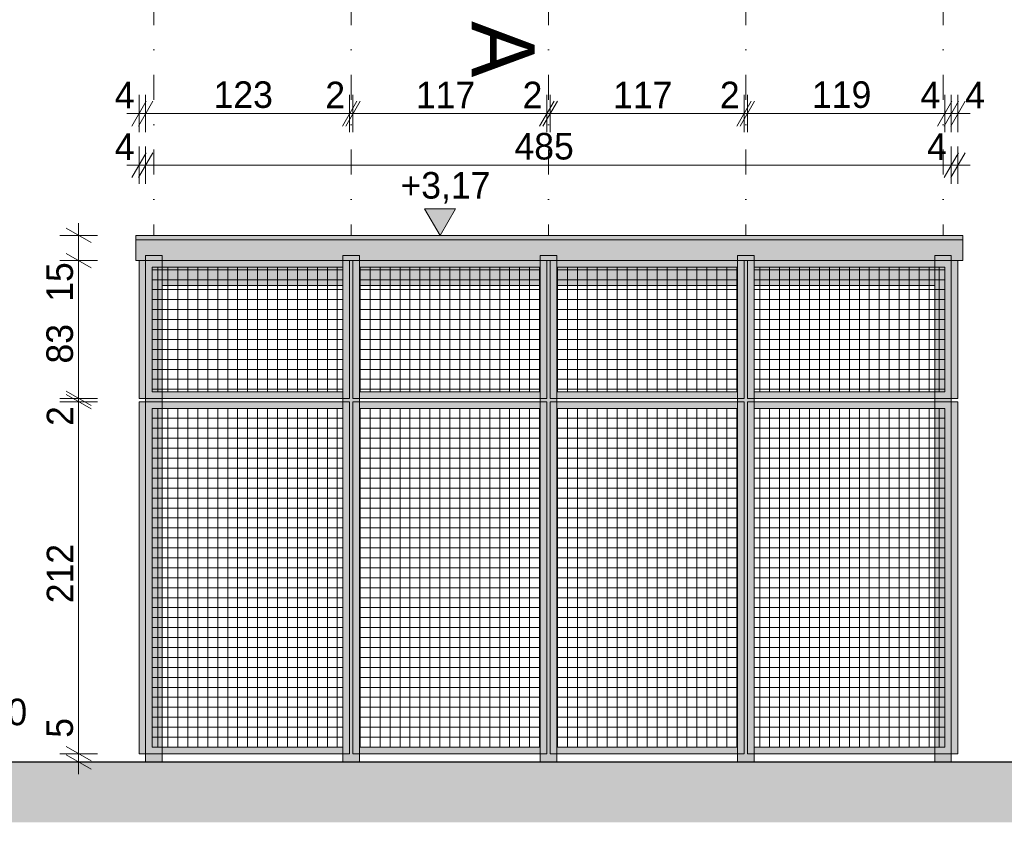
# Model space of a CAD drawing. Extents: x -279660 to -178910, y 68529 to 97979.
# Tile 35 of 44: x -200150 to -194222, y 78647 to 83480. Entities that reach past the tile are written whole.
import ezdxf

# ---------------------------------------------------------------- set-up
doc = ezdxf.new("R2010")
doc.units = 0
doc.header["$MEASUREMENT"] = 0
doc.linetypes.add('Dot & Dashed', pattern=[450, 150, -150, 0, -150])
for name, color, linetype, lineweight, true_color in [('Arch kolorystyka_Nr_Pióra__2', 7, 'Continuous', 13, 0x7f7f7f), ('Arch konstrukcja dachu_Nr_Pióra__22', 7, 'Continuous', 9, 0x7f7f7f), ('Arch wykończenie_Nr_Pióra__22', 7, 'Continuous', 9, 0x7f7f7f)]:
    doc.layers.add(name, color=color, linetype=linetype, lineweight=lineweight, true_color=true_color)
for name, color, linetype, lineweight in [('Arch kolorystyka_Nr_Pióra__41', 7, 'Continuous', 15), ('Arch konstrukcja dachu_Nr_Pióra__21', 7, 'Continuous', 9), ('Arch schody_Nr_Pióra__1', 7, 'Continuous', 25), ('Arch teren_Nr_Pióra__21', 7, 'Continuous', 9), ('Arch wykończenie_Nr_Pióra__21', 7, 'Continuous', 9), ('Arch wymiary_Nr_Pióra__21', 7, 'Continuous', 9), ('INWENT OPISY_Nr_Pióra__21', 7, 'Continuous', 9)]:
    doc.layers.add(name, color=color, linetype=linetype, lineweight=lineweight)
doc.layers.add('Arch wymiary', color=7, linetype='Continuous')
doc.styles.add('GENERATED_STYLE_1', font='txt')
doc.styles.add('GENERATED_STYLE_2', font='txt')
doc.styles.add('GENERATED_STYLE_6', font='txt')
doc.dimstyles.new('GENERATED_STYLE__1', dxfattribs={"dimtxt": 160.000002, "dimasz": 114, "dimexe": 0.18, "dimexo": 0, "dimgap": 0.09, "dimtad": 1, "dimtih": 1, "dimtoh": 1, "dimdec": 0, "dimlfac": 0.1, "dimzin": 0, "dimdsep": 46, "dimtxsty": 'GENERATED_STYLE_1', "dimblk": 'ARROWHEAD_2', "dimblk1": 'ARROWHEAD_2', "dimblk2": 'ARROWHEAD_2', "dimcen": 0.09, "dimclrd": 7, "dimclre": 7, "dimclrt": 7, "dimazin": 0, "dimtfac": 1, "dimtdec": 4, "dimtmove": 0, "dimatfit": 3, "dimfxl": 0, "dimtolj": 1, "dimtzin": 0, "dimarcsym": 0})
doc.dimstyles.new('GENERATED_STYLE__2', dxfattribs={"dimtxt": 160.000002, "dimasz": 114, "dimexe": 0.18, "dimexo": 0, "dimgap": 0.09, "dimtad": 1, "dimdec": 0, "dimlfac": 0.1, "dimzin": 0, "dimdsep": 46, "dimtxsty": 'GENERATED_STYLE_1', "dimblk": 'ARROWHEAD_2', "dimblk1": 'ARROWHEAD_2', "dimblk2": 'ARROWHEAD_2', "dimcen": 0.09, "dimclrd": 7, "dimclre": 7, "dimclrt": 7, "dimazin": 0, "dimtfac": 1, "dimtdec": 4, "dimtmove": 0, "dimatfit": 3, "dimfxl": 0, "dimtolj": 1, "dimtzin": 0, "dimarcsym": 0})
doc.dimstyles.new('GENERATED_STYLE__3', dxfattribs={"dimtxt": 160.000002, "dimasz": 114, "dimexe": 0.18, "dimexo": 0, "dimgap": 0.09, "dimtad": 1, "dimdec": 0, "dimlfac": 0.1, "dimzin": 0, "dimdsep": 46, "dimtxsty": 'GENERATED_STYLE_1', "dimblk": 'ARROWHEAD_2', "dimblk1": 'ARROWHEAD_2', "dimblk2": 'ARROWHEAD_2', "dimcen": 0.09, "dimclrd": 7, "dimclre": 7, "dimclrt": 7, "dimazin": 0, "dimtfac": 1, "dimtdec": 4, "dimtmove": 2, "dimatfit": 3, "dimfxl": 0, "dimtolj": 1, "dimtzin": 0, "dimarcsym": 0})

# ---------------------------------------------------------------- blocks, each defined once
blk = doc.blocks.new('Wymiary_5', base_point=(-197619.3, 82181.1))
at = {"layer": 'Arch wymiary_Nr_Pióra__21', "linetype": 'Continuous'}
blk.add_hatch(color=256, dxfattribs=at).paths.add_polyline_path([(-197619.3, 82181.1), (-197712.1, 82341.1), (-197526.5, 82341.1)], flags=0)
for p, q in [((-197619.3, 82181.1), (-197712.1, 82341.1)), ((-197712.1, 82341.1), (-197526.5, 82341.1)), ((-197526.5, 82341.1), (-197619.3, 82181.1)), ((-197619.3, 82181.1), (-197739.3, 82181.1)), ((-197619.3, 82181.1), (-197499.3, 82181.1))]:
    blk.add_line(p, q, dxfattribs=at)
at = {"layer": 'Arch wymiary_Nr_Pióra__21', "insert": (-197857.3, 82373.1), "char_height": 160, "attachment_point": 7, "style": 'GENERATED_STYLE_2'}
blk.add_mtext('{+3,17}', dxfattribs=at)
blk = doc.blocks.new('Wymiary_6', base_point=(-200397.5, 79009.6))
at = {"layer": 'Arch wymiary_Nr_Pióra__21', "linetype": 'Continuous'}
blk.add_hatch(color=256, dxfattribs=at).paths.add_polyline_path([(-200397.5, 79009.6), (-200490.3, 79169.6), (-200304.7, 79169.6)], flags=0)
for p, q in [((-200397.5, 79009.6), (-200490.3, 79169.6)), ((-200490.3, 79169.6), (-200304.7, 79169.6)), ((-200304.7, 79169.6), (-200397.5, 79009.6)), ((-200397.5, 79009.6), (-200517.5, 79009.6)), ((-200397.5, 79009.6), (-200277.5, 79009.6))]:
    blk.add_line(p, q, dxfattribs=at)
at = {"layer": 'Arch wymiary_Nr_Pióra__21', "insert": (-200638.4, 79201.6), "char_height": 160, "attachment_point": 7, "style": 'GENERATED_STYLE_2'}
blk.add_mtext('{±0,00}', dxfattribs=at)
blk = doc.blocks.new('*D151')
at = {"layer": 'Arch wymiary_Nr_Pióra__21', "linetype": 'Continuous'}
for p, q in [((-199869.6, 79102.9), (-199719.6, 79016.3)), ((-199682.1, 79059.6), (-199907.1, 79059.6)), ((-199869.6, 79052.9), (-199719.6, 78966.3)), ((-199794.6, 79009.6), (-199794.6, 79059.6)), ((-199682.1, 79009.6), (-199907.1, 79009.6)), ((-199794.6, 78936.2), (-199794.6, 79009.6))]:
    blk.add_line(p, q, dxfattribs=at)
at = {"layer": 'Arch wymiary_Nr_Pióra__21', "char_height": 160, "attachment_point": 7, "rotation": 90, "style": 'GENERATED_STYLE_1'}
for s, insert in [('{15}', (-199826.6, 81781.5)), ('{83}', (-199826.6, 81409.8)), ('{2}', (-199826.6, 81033.8)), ('{212}', (-199826.6, 79966)), ('{5}', (-199826.6, 79155.9))]:
    blk.add_mtext(s, dxfattribs=dict(at, insert=insert))
blk = doc.blocks.new('ARROWHEAD_2')
at = {"color": 0, "linetype": 'Continuous', "lineweight": 0}
for p, q in [((-0.378, -0.655), (0.378, 0.655)), ((0, 0), (-1, 0))]:
    blk.add_line(p, q, dxfattribs=at)
blk = doc.blocks.new('*D152')
at = {"layer": 'Arch wymiary_Nr_Pióra__21', "linetype": 'Continuous'}
for p, q in [((-199869.6, 81242.9), (-199719.6, 81156.3)), ((-199719.6, 81136.3), (-199869.6, 81222.9)), ((-199682.1, 81179.6), (-199907.1, 81179.6)), ((-199794.6, 79059.6), (-199794.6, 81179.6)), ((-199869.6, 79102.9), (-199719.6, 79016.3)), ((-199682.1, 79059.6), (-199907.1, 79059.6))]:
    blk.add_line(p, q, dxfattribs=at)
at = {"layer": 'Arch wymiary_Nr_Pióra__21', "char_height": 160, "attachment_point": 7, "rotation": 90, "style": 'GENERATED_STYLE_1'}
for s, insert in [('{15}', (-199826.6, 81781.5)), ('{83}', (-199826.6, 81409.8)), ('{2}', (-199826.6, 81033.8)), ('{212}', (-199826.6, 79966)), ('{5}', (-199826.6, 79155.9))]:
    blk.add_mtext(s, dxfattribs=dict(at, insert=insert))
blk = doc.blocks.new('*D153')
at = {"layer": 'Arch wymiary_Nr_Pióra__21', "linetype": 'Continuous'}
for p, q in [((-199869.6, 81242.9), (-199719.6, 81156.3)), ((-199719.6, 81136.3), (-199869.6, 81222.9)), ((-199682.1, 81199.6), (-199907.1, 81199.6)), ((-199682.1, 81179.6), (-199907.1, 81179.6)), ((-199794.6, 81179.6), (-199794.6, 81199.6))]:
    blk.add_line(p, q, dxfattribs=at)
at = {"layer": 'Arch wymiary_Nr_Pióra__21', "char_height": 160, "attachment_point": 7, "rotation": 90, "style": 'GENERATED_STYLE_1'}
for s, insert in [('{15}', (-199826.6, 81781.5)), ('{83}', (-199826.6, 81409.8)), ('{2}', (-199826.6, 81033.8)), ('{212}', (-199826.6, 79966)), ('{5}', (-199826.6, 79155.9))]:
    blk.add_mtext(s, dxfattribs=dict(at, insert=insert))
blk = doc.blocks.new('*D154')
at = {"layer": 'Arch wymiary_Nr_Pióra__21', "linetype": 'Continuous'}
for p, q in [((-199869.6, 82073), (-199719.6, 81986.4)), ((-199682.1, 82029.7), (-199907.1, 82029.7)), ((-199794.6, 81199.6), (-199794.6, 82029.7)), ((-199869.6, 81242.9), (-199719.6, 81156.3)), ((-199719.6, 81136.3), (-199869.6, 81222.9)), ((-199682.1, 81199.6), (-199907.1, 81199.6))]:
    blk.add_line(p, q, dxfattribs=at)
at = {"layer": 'Arch wymiary_Nr_Pióra__21', "char_height": 160, "attachment_point": 7, "rotation": 90, "style": 'GENERATED_STYLE_1'}
for s, insert in [('{15}', (-199826.6, 81781.5)), ('{83}', (-199826.6, 81409.8)), ('{2}', (-199826.6, 81033.8)), ('{212}', (-199826.6, 79966)), ('{5}', (-199826.6, 79155.9))]:
    blk.add_mtext(s, dxfattribs=dict(at, insert=insert))
blk = doc.blocks.new('*D155')
at = {"layer": 'Arch wymiary_Nr_Pióra__21', "linetype": 'Continuous'}
for p, q in [((-199719.6, 82137.8), (-199869.6, 82224.4)), ((-199794.6, 82181.1), (-199794.6, 82254.5)), ((-199682.1, 82181.1), (-199907.1, 82181.1)), ((-199794.6, 82029.7), (-199794.6, 82181.1)), ((-199869.6, 82073), (-199719.6, 81986.4)), ((-199682.1, 82029.7), (-199907.1, 82029.7))]:
    blk.add_line(p, q, dxfattribs=at)
at = {"layer": 'Arch wymiary_Nr_Pióra__21', "char_height": 160, "attachment_point": 7, "rotation": 90, "style": 'GENERATED_STYLE_1'}
for s, insert in [('{15}', (-199826.6, 81781.5)), ('{83}', (-199826.6, 81409.8)), ('{2}', (-199826.6, 81033.8)), ('{212}', (-199826.6, 79966)), ('{5}', (-199826.6, 79155.9))]:
    blk.add_mtext(s, dxfattribs=dict(at, insert=insert))
blk = doc.blocks.new('*D156')
at = {"layer": 'Arch wymiary_Nr_Pióra__21', "linetype": 'Continuous'}
for p, q in [((-199474.5, 82839.8), (-199387.9, 82989.8)), ((-199347.9, 82989.8), (-199434.5, 82839.8)), ((-199431.2, 82802.3), (-199431.2, 83027.3)), ((-199391.2, 82802.3), (-199391.2, 83027.3)), ((-199504.6, 82914.8), (-199431.2, 82914.8)), ((-199431.2, 82914.8), (-199391.2, 82914.8))]:
    blk.add_line(p, q, dxfattribs=at)
at = {"layer": 'Arch wymiary_Nr_Pióra__21', "char_height": 160, "attachment_point": 7, "style": 'GENERATED_STYLE_1'}
for s, insert in [('{4}', (-199577, 82946.8)), ('{123}', (-198982.3, 82946.8)), ('{2}', (-198309.5, 82946.8)), ('{117}', (-197764.8, 82946.8)), ('{2}', (-197122, 82946.8)), ('{117}', (-196577.3, 82946.8)), ('{2}', (-195934.5, 82946.8)), ('{119}', (-195379.8, 82946.8)), ('{4}', (-194727, 82946.8)), ('{4}', (-194457.9, 82946.8))]:
    blk.add_mtext(s, dxfattribs=dict(at, insert=insert))
blk = doc.blocks.new('*D157')
at = {"layer": 'Arch wymiary_Nr_Pióra__21', "linetype": 'Continuous'}
for p, q in [((-199474.5, 82839.8), (-199387.9, 82989.8)), ((-199347.9, 82989.8), (-199434.5, 82839.8)), ((-199391.2, 82802.3), (-199391.2, 83027.3)), ((-198207, 82839.8), (-198120.4, 82989.8)), ((-198100.4, 82989.8), (-198187, 82839.8)), ((-198163.7, 82802.3), (-198163.7, 83027.3)), ((-199391.2, 82914.8), (-198163.7, 82914.8))]:
    blk.add_line(p, q, dxfattribs=at)
at = {"layer": 'Arch wymiary_Nr_Pióra__21', "char_height": 160, "attachment_point": 7, "style": 'GENERATED_STYLE_1'}
for s, insert in [('{4}', (-199577, 82946.8)), ('{123}', (-198982.3, 82946.8)), ('{2}', (-198309.5, 82946.8)), ('{117}', (-197764.8, 82946.8)), ('{2}', (-197122, 82946.8)), ('{117}', (-196577.3, 82946.8)), ('{2}', (-195934.5, 82946.8)), ('{119}', (-195379.8, 82946.8)), ('{4}', (-194727, 82946.8)), ('{4}', (-194457.9, 82946.8))]:
    blk.add_mtext(s, dxfattribs=dict(at, insert=insert))
blk = doc.blocks.new('*D158')
at = {"layer": 'Arch wymiary_Nr_Pióra__21', "linetype": 'Continuous'}
for p, q in [((-198207, 82839.8), (-198120.4, 82989.8)), ((-198100.4, 82989.8), (-198187, 82839.8)), ((-198163.7, 82802.3), (-198163.7, 83027.3)), ((-198143.7, 82802.3), (-198143.7, 83027.3)), ((-198163.7, 82914.8), (-198143.7, 82914.8))]:
    blk.add_line(p, q, dxfattribs=at)
at = {"layer": 'Arch wymiary_Nr_Pióra__21', "char_height": 160, "attachment_point": 7, "style": 'GENERATED_STYLE_1'}
for s, insert in [('{4}', (-199577, 82946.8)), ('{123}', (-198982.3, 82946.8)), ('{2}', (-198309.5, 82946.8)), ('{117}', (-197764.8, 82946.8)), ('{2}', (-197122, 82946.8)), ('{117}', (-196577.3, 82946.8)), ('{2}', (-195934.5, 82946.8)), ('{119}', (-195379.8, 82946.8)), ('{4}', (-194727, 82946.8)), ('{4}', (-194457.9, 82946.8))]:
    blk.add_mtext(s, dxfattribs=dict(at, insert=insert))
blk = doc.blocks.new('*D159')
at = {"layer": 'Arch wymiary_Nr_Pióra__21', "linetype": 'Continuous'}
for p, q in [((-198207, 82839.8), (-198120.4, 82989.8)), ((-198100.4, 82989.8), (-198187, 82839.8)), ((-198143.7, 82802.3), (-198143.7, 83027.3)), ((-197019.5, 82839.8), (-196932.9, 82989.8)), ((-196912.9, 82989.8), (-196999.5, 82839.8)), ((-196976.2, 82802.3), (-196976.2, 83027.3)), ((-198143.7, 82914.8), (-196976.2, 82914.8))]:
    blk.add_line(p, q, dxfattribs=at)
at = {"layer": 'Arch wymiary_Nr_Pióra__21', "char_height": 160, "attachment_point": 7, "style": 'GENERATED_STYLE_1'}
for s, insert in [('{4}', (-199577, 82946.8)), ('{123}', (-198982.3, 82946.8)), ('{2}', (-198309.5, 82946.8)), ('{117}', (-197764.8, 82946.8)), ('{2}', (-197122, 82946.8)), ('{117}', (-196577.3, 82946.8)), ('{2}', (-195934.5, 82946.8)), ('{119}', (-195379.8, 82946.8)), ('{4}', (-194727, 82946.8)), ('{4}', (-194457.9, 82946.8))]:
    blk.add_mtext(s, dxfattribs=dict(at, insert=insert))
blk = doc.blocks.new('*D160')
at = {"layer": 'Arch wymiary_Nr_Pióra__21', "linetype": 'Continuous'}
for p, q in [((-197019.5, 82839.8), (-196932.9, 82989.8)), ((-196912.9, 82989.8), (-196999.5, 82839.8)), ((-196976.2, 82802.3), (-196976.2, 83027.3)), ((-196956.2, 82802.3), (-196956.2, 83027.3)), ((-196976.2, 82914.8), (-196956.2, 82914.8))]:
    blk.add_line(p, q, dxfattribs=at)
at = {"layer": 'Arch wymiary_Nr_Pióra__21', "char_height": 160, "attachment_point": 7, "style": 'GENERATED_STYLE_1'}
for s, insert in [('{4}', (-199577, 82946.8)), ('{123}', (-198982.3, 82946.8)), ('{2}', (-198309.5, 82946.8)), ('{117}', (-197764.8, 82946.8)), ('{2}', (-197122, 82946.8)), ('{117}', (-196577.3, 82946.8)), ('{2}', (-195934.5, 82946.8)), ('{119}', (-195379.8, 82946.8)), ('{4}', (-194727, 82946.8)), ('{4}', (-194457.9, 82946.8))]:
    blk.add_mtext(s, dxfattribs=dict(at, insert=insert))
blk = doc.blocks.new('*D161')
at = {"layer": 'Arch wymiary_Nr_Pióra__21', "linetype": 'Continuous'}
for p, q in [((-197019.5, 82839.8), (-196932.9, 82989.8)), ((-196912.9, 82989.8), (-196999.5, 82839.8)), ((-196956.2, 82802.3), (-196956.2, 83027.3)), ((-195832, 82839.8), (-195745.4, 82989.8)), ((-195725.4, 82989.8), (-195812, 82839.8)), ((-195788.7, 82802.3), (-195788.7, 83027.3)), ((-196956.2, 82914.8), (-195788.7, 82914.8))]:
    blk.add_line(p, q, dxfattribs=at)
at = {"layer": 'Arch wymiary_Nr_Pióra__21', "char_height": 160, "attachment_point": 7, "style": 'GENERATED_STYLE_1'}
for s, insert in [('{4}', (-199577, 82946.8)), ('{123}', (-198982.3, 82946.8)), ('{2}', (-198309.5, 82946.8)), ('{117}', (-197764.8, 82946.8)), ('{2}', (-197122, 82946.8)), ('{117}', (-196577.3, 82946.8)), ('{2}', (-195934.5, 82946.8)), ('{119}', (-195379.8, 82946.8)), ('{4}', (-194727, 82946.8)), ('{4}', (-194457.9, 82946.8))]:
    blk.add_mtext(s, dxfattribs=dict(at, insert=insert))
blk = doc.blocks.new('*D162')
at = {"layer": 'Arch wymiary_Nr_Pióra__21', "linetype": 'Continuous'}
for p, q in [((-195832, 82839.8), (-195745.4, 82989.8)), ((-195725.4, 82989.8), (-195812, 82839.8)), ((-195788.7, 82802.3), (-195788.7, 83027.3)), ((-195768.7, 82802.3), (-195768.7, 83027.3)), ((-195788.7, 82914.8), (-195768.7, 82914.8))]:
    blk.add_line(p, q, dxfattribs=at)
at = {"layer": 'Arch wymiary_Nr_Pióra__21', "char_height": 160, "attachment_point": 7, "style": 'GENERATED_STYLE_1'}
for s, insert in [('{4}', (-199577, 82946.8)), ('{123}', (-198982.3, 82946.8)), ('{2}', (-198309.5, 82946.8)), ('{117}', (-197764.8, 82946.8)), ('{2}', (-197122, 82946.8)), ('{117}', (-196577.3, 82946.8)), ('{2}', (-195934.5, 82946.8)), ('{119}', (-195379.8, 82946.8)), ('{4}', (-194727, 82946.8)), ('{4}', (-194457.9, 82946.8))]:
    blk.add_mtext(s, dxfattribs=dict(at, insert=insert))
blk = doc.blocks.new('*D163')
at = {"layer": 'Arch wymiary_Nr_Pióra__21', "linetype": 'Continuous'}
for p, q in [((-195832, 82839.8), (-195745.4, 82989.8)), ((-195725.4, 82989.8), (-195812, 82839.8)), ((-195768.7, 82802.3), (-195768.7, 83027.3)), ((-194624.5, 82839.8), (-194537.9, 82989.8)), ((-194584.5, 82839.8), (-194497.9, 82989.8)), ((-194581.2, 82802.3), (-194581.2, 83027.3)), ((-195768.7, 82914.8), (-194581.2, 82914.8))]:
    blk.add_line(p, q, dxfattribs=at)
at = {"layer": 'Arch wymiary_Nr_Pióra__21', "char_height": 160, "attachment_point": 7, "style": 'GENERATED_STYLE_1'}
for s, insert in [('{4}', (-199577, 82946.8)), ('{123}', (-198982.3, 82946.8)), ('{2}', (-198309.5, 82946.8)), ('{117}', (-197764.8, 82946.8)), ('{2}', (-197122, 82946.8)), ('{117}', (-196577.3, 82946.8)), ('{2}', (-195934.5, 82946.8)), ('{119}', (-195379.8, 82946.8)), ('{4}', (-194727, 82946.8)), ('{4}', (-194457.9, 82946.8))]:
    blk.add_mtext(s, dxfattribs=dict(at, insert=insert))
blk = doc.blocks.new('*D164')
at = {"layer": 'Arch wymiary_Nr_Pióra__21', "linetype": 'Continuous'}
for p, q in [((-194624.5, 82839.8), (-194537.9, 82989.8)), ((-194584.5, 82839.8), (-194497.9, 82989.8)), ((-194581.2, 82802.3), (-194581.2, 83027.3)), ((-194457.9, 82989.8), (-194544.5, 82839.8)), ((-194541.2, 82802.3), (-194541.2, 83027.3)), ((-194581.2, 82914.8), (-194541.2, 82914.8))]:
    blk.add_line(p, q, dxfattribs=at)
at = {"layer": 'Arch wymiary_Nr_Pióra__21', "char_height": 160, "attachment_point": 7, "style": 'GENERATED_STYLE_1'}
for s, insert in [('{4}', (-199577, 82946.8)), ('{123}', (-198982.3, 82946.8)), ('{2}', (-198309.5, 82946.8)), ('{117}', (-197764.8, 82946.8)), ('{2}', (-197122, 82946.8)), ('{117}', (-196577.3, 82946.8)), ('{2}', (-195934.5, 82946.8)), ('{119}', (-195379.8, 82946.8)), ('{4}', (-194727, 82946.8)), ('{4}', (-194457.9, 82946.8))]:
    blk.add_mtext(s, dxfattribs=dict(at, insert=insert))
blk = doc.blocks.new('*D165')
at = {"layer": 'Arch wymiary_Nr_Pióra__21', "linetype": 'Continuous'}
for p, q in [((-194624.5, 82839.8), (-194537.9, 82989.8)), ((-194584.5, 82839.8), (-194497.9, 82989.8)), ((-194457.9, 82989.8), (-194544.5, 82839.8)), ((-194541.2, 82802.3), (-194541.2, 83027.3)), ((-194501.2, 82802.3), (-194501.2, 83027.3)), ((-194541.2, 82914.8), (-194501.2, 82914.8)), ((-194501.2, 82914.8), (-194427.9, 82914.8))]:
    blk.add_line(p, q, dxfattribs=at)
at = {"layer": 'Arch wymiary_Nr_Pióra__21', "char_height": 160, "attachment_point": 7, "style": 'GENERATED_STYLE_1'}
for s, insert in [('{4}', (-199577, 82946.8)), ('{123}', (-198982.3, 82946.8)), ('{2}', (-198309.5, 82946.8)), ('{117}', (-197764.8, 82946.8)), ('{2}', (-197122, 82946.8)), ('{117}', (-196577.3, 82946.8)), ('{2}', (-195934.5, 82946.8)), ('{119}', (-195379.8, 82946.8)), ('{4}', (-194727, 82946.8)), ('{4}', (-194457.9, 82946.8))]:
    blk.add_mtext(s, dxfattribs=dict(at, insert=insert))
blk = doc.blocks.new('*D194')
at = {"layer": 'Arch wymiary_Nr_Pióra__21', "linetype": 'Continuous'}
for p, q in [((-199431.2, 82491.5), (-199431.2, 82716.5)), ((-199391.2, 82491.5), (-199391.2, 82716.5)), ((-199474.5, 82529), (-199387.9, 82679)), ((-199347.9, 82679), (-199434.5, 82529)), ((-199504.6, 82604), (-199431.2, 82604)), ((-199431.2, 82604), (-199391.2, 82604))]:
    blk.add_line(p, q, dxfattribs=at)
at = {"layer": 'Arch wymiary_Nr_Pióra__21', "char_height": 160, "attachment_point": 7, "style": 'GENERATED_STYLE_1'}
for s, insert in [('{4}', (-199577, 82636)), ('{485}', (-197171, 82636)), ('{4}', (-194687, 82636))]:
    blk.add_mtext(s, dxfattribs=dict(at, insert=insert))
blk = doc.blocks.new('*D195')
at = {"layer": 'Arch wymiary_Nr_Pióra__21', "linetype": 'Continuous'}
for p, q in [((-199391.2, 82491.5), (-199391.2, 82716.5)), ((-194541.2, 82491.5), (-194541.2, 82716.5)), ((-199474.5, 82529), (-199387.9, 82679)), ((-199347.9, 82679), (-199434.5, 82529)), ((-194584.5, 82529), (-194497.9, 82679)), ((-194457.9, 82679), (-194544.5, 82529)), ((-199391.2, 82604), (-194541.2, 82604))]:
    blk.add_line(p, q, dxfattribs=at)
at = {"layer": 'Arch wymiary_Nr_Pióra__21', "char_height": 160, "attachment_point": 7, "style": 'GENERATED_STYLE_1'}
for s, insert in [('{4}', (-199577, 82636)), ('{485}', (-197171, 82636)), ('{4}', (-194687, 82636))]:
    blk.add_mtext(s, dxfattribs=dict(at, insert=insert))
blk = doc.blocks.new('*D196')
at = {"layer": 'Arch wymiary_Nr_Pióra__21', "linetype": 'Continuous'}
for p, q in [((-194541.2, 82491.5), (-194541.2, 82716.5)), ((-194501.2, 82491.5), (-194501.2, 82716.5)), ((-194584.5, 82529), (-194497.9, 82679)), ((-194457.9, 82679), (-194544.5, 82529)), ((-194541.2, 82604), (-194501.2, 82604)), ((-194501.2, 82604), (-194427.9, 82604))]:
    blk.add_line(p, q, dxfattribs=at)
at = {"layer": 'Arch wymiary_Nr_Pióra__21', "char_height": 160, "attachment_point": 7, "style": 'GENERATED_STYLE_1'}
for s, insert in [('{4}', (-199577, 82636)), ('{485}', (-197171, 82636)), ('{4}', (-194687, 82636))]:
    blk.add_mtext(s, dxfattribs=dict(at, insert=insert))

msp = doc.modelspace()

# ---------------------------------------------------------------- hatches: boundary and pattern name
at = {"layer": 'Arch kolorystyka_Nr_Pióra__2', "linetype": 'Continuous'}
for points in [[(-199291.2, 79009.6), (-199291.2, 82059.6), (-199391.2, 82059.6), (-199391.2, 79009.6)], [(-198103.7, 79009.6), (-198103.7, 82059.6), (-198203.7, 82059.6), (-198203.7, 79009.6)], [(-196916.2, 79009.6), (-196916.2, 82059.6), (-197016.2, 82059.6), (-197016.2, 79009.6)], [(-195828.7, 82059.6), (-195828.7, 79009.6), (-195728.7, 79009.6), (-195728.7, 82059.6)], [(-194641.2, 82059.6), (-194641.2, 79009.6), (-194541.2, 79009.6), (-194541.2, 82059.6)], [(-198203.7, 82029.6), (-199291.2, 82029.6), (-199291.2, 81879.6), (-198203.7, 81879.6)], [(-197016.2, 81879.6), (-197016.2, 82029.6), (-198103.7, 82029.6), (-198103.7, 81879.6)], [(-195828.7, 82029.6), (-196916.2, 82029.6), (-196916.2, 81879.6), (-195828.7, 81879.6)], [(-194641.2, 81879.6), (-194641.2, 82029.6), (-195728.7, 82029.6), (-195728.7, 81879.6)]]:
    msp.add_hatch(color=256, dxfattribs=at).paths.add_polyline_path(points, flags=0)
at = {"layer": 'Arch kolorystyka_Nr_Pióra__41', "linetype": 'Continuous'}
for points in [[(-194471.2, 82155.3), (-194471.2, 82181.1), (-199451.2, 82181.1), (-199451.2, 82155.3)], [(-194471.2, 82155.3), (-199451.2, 82155.3), (-199451.2, 82029.7), (-199431.2, 82029.7), (-194501.2, 82029.7), (-194471.2, 82029.7)], [(-199431.2, 81199.6), (-199391.2, 81199.6), (-199391.2, 82029.7), (-199431.2, 82029.7)], [(-194501.2, 81199.6), (-194541.2, 81199.6), (-194541.2, 82029.7), (-194501.2, 82029.7)], [(-199431.2, 79059.6), (-199391.2, 79059.6), (-199391.2, 81179.6), (-199431.2, 81179.6)], [(-194501.2, 79059.6), (-194541.2, 79059.6), (-194541.2, 81179.6), (-194501.2, 81179.6)]]:
    msp.add_hatch(color=256, dxfattribs=at).paths.add_polyline_path(points, flags=0)
h = msp.add_hatch(color=256, dxfattribs=at)
h.paths.add_polyline_path([(-199391.2, 82029.7), (-199391.2, 81199.6), (-198163.7, 81199.6), (-198163.7, 82029.7)], flags=0)
h.paths.add_polyline_path([(-198203.7, 81239.6), (-198203.7, 81989.7), (-199351.2, 81989.7), (-199351.2, 81239.6)], flags=0)
h = msp.add_hatch(color=256, dxfattribs=at)
h.paths.add_polyline_path([(-198143.7, 81199.6), (-196976.2, 81199.6), (-196976.2, 82029.7), (-198143.7, 82029.7)], flags=0)
h.paths.add_polyline_path([(-197016.2, 81989.7), (-198103.7, 81989.7), (-198103.7, 81239.6), (-197016.2, 81239.6)], flags=0)
h = msp.add_hatch(color=256, dxfattribs=at)
h.paths.add_polyline_path([(-196956.2, 82029.7), (-195788.7, 82029.7), (-195788.7, 81199.6), (-196956.2, 81199.6)], flags=0)
h.paths.add_polyline_path([(-195828.7, 81239.6), (-195828.7, 81989.7), (-196916.2, 81989.7), (-196916.2, 81239.6)], flags=0)
h = msp.add_hatch(color=256, dxfattribs=at)
h.paths.add_polyline_path([(-194541.2, 82029.7), (-194541.2, 81199.6), (-195768.7, 81199.6), (-195768.7, 82029.7)], flags=0)
h.paths.add_polyline_path([(-195728.7, 81239.6), (-195728.7, 81989.7), (-194581.2, 81989.7), (-194581.2, 81239.6)], flags=0)
h = msp.add_hatch(color=256, dxfattribs=at)
h.paths.add_polyline_path([(-199391.2, 81179.6), (-199391.2, 79059.6), (-198163.7, 79059.6), (-198163.7, 81179.6)], flags=0)
h.paths.add_polyline_path([(-199351.2, 79099.6), (-198203.7, 79099.6), (-198203.7, 81139.6), (-199351.2, 81139.6)], flags=0)
h = msp.add_hatch(color=256, dxfattribs=at)
h.paths.add_polyline_path([(-198143.7, 81179.6), (-196976.2, 81179.6), (-196976.2, 79059.6), (-198143.7, 79059.6)], flags=0)
h.paths.add_polyline_path([(-197016.2, 79099.6), (-197016.2, 81139.6), (-198103.7, 81139.6), (-198103.7, 79099.6)], flags=0)
h = msp.add_hatch(color=256, dxfattribs=at)
h.paths.add_polyline_path([(-196956.2, 79059.6), (-195788.7, 79059.6), (-195788.7, 81179.6), (-196956.2, 81179.6)], flags=0)
h.paths.add_polyline_path([(-196916.2, 81139.6), (-196916.2, 79099.6), (-195828.7, 79099.6), (-195828.7, 81139.6)], flags=0)
h = msp.add_hatch(color=256, dxfattribs=at)
h.paths.add_polyline_path([(-194541.2, 81179.6), (-194541.2, 79059.6), (-195768.7, 79059.6), (-195768.7, 81179.6)], flags=0)
h.paths.add_polyline_path([(-194581.2, 79099.6), (-195728.7, 79099.6), (-195728.7, 81139.6), (-194581.2, 81139.6)], flags=0)
at = {"layer": 'Arch teren_Nr_Pióra__21', "linetype": 'Continuous'}
h = msp.add_hatch(dxfattribs=at)
h.set_pattern_fill('Rigid_Insulation', color=256, style=0, pattern_type=2)
h.set_pattern_definition([(0, (-198777.49, 81614.624), (0, 60), []), (90, (-198777.49, 81614.624), (-60, 0), [])])
h.paths.add_polyline_path([(-199351.2, 81989.7), (-199351.2, 81239.6), (-198203.7, 81239.6), (-198203.7, 81989.7)], flags=0)
h = msp.add_hatch(dxfattribs=at)
h.set_pattern_fill('Rigid_Insulation', color=256, style=0, pattern_type=2)
h.set_pattern_definition([(0, (-197559.99, 81614.624), (0, 60), []), (90, (-197559.99, 81614.624), (-60, 0), [])])
h.paths.add_polyline_path([(-198103.7, 81989.7), (-198103.7, 81239.6), (-197016.2, 81239.6), (-197016.2, 81989.7)], flags=0)
h = msp.add_hatch(dxfattribs=at)
h.set_pattern_fill('Rigid_Insulation', color=256, style=0, pattern_type=2)
h.set_pattern_definition([(0, (-196372.49, 81614.624), (0, 60), []), (90, (-196372.49, 81614.624), (-60, 0), [])])
h.paths.add_polyline_path([(-196916.2, 81989.7), (-196916.2, 81239.6), (-195828.7, 81239.6), (-195828.7, 81989.7)], flags=0)
h = msp.add_hatch(dxfattribs=at)
h.set_pattern_fill('Rigid_Insulation', color=256, style=0, pattern_type=2)
h.set_pattern_definition([(0, (-195154.99, 81614.624), (0, 60), []), (90, (-195154.99, 81614.624), (-60, 0), [])])
h.paths.add_polyline_path([(-195728.7, 81989.7), (-195728.7, 81239.6), (-194581.2, 81239.6), (-194581.2, 81989.7)], flags=0)
h = msp.add_hatch(dxfattribs=at)
h.set_pattern_fill('Rigid_Insulation', color=256, style=0, pattern_type=2)
h.set_pattern_definition([(0, (-198777.49, 80119.56), (0, 60), []), (90, (-198777.49, 80119.56), (-60, 0), [])])
h.paths.add_polyline_path([(-199351.2, 81139.6), (-199351.2, 79099.6), (-198203.7, 79099.6), (-198203.7, 81139.6)], flags=0)
h = msp.add_hatch(dxfattribs=at)
h.set_pattern_fill('Rigid_Insulation', color=256, style=0, pattern_type=2)
h.set_pattern_definition([(0, (-197559.99, 80119.56), (0, 60), []), (90, (-197559.99, 80119.56), (-60, 0), [])])
h.paths.add_polyline_path([(-198103.7, 81139.6), (-198103.7, 79099.6), (-197016.2, 79099.6), (-197016.2, 81139.6)], flags=0)
h = msp.add_hatch(dxfattribs=at)
h.set_pattern_fill('Rigid_Insulation', color=256, style=0, pattern_type=2)
h.set_pattern_definition([(0, (-196372.49, 80119.56), (0, 60), []), (90, (-196372.49, 80119.56), (-60, 0), [])])
h.paths.add_polyline_path([(-196916.2, 81139.6), (-196916.2, 79099.6), (-195828.7, 79099.6), (-195828.7, 81139.6)], flags=0)
h = msp.add_hatch(dxfattribs=at)
h.set_pattern_fill('Rigid_Insulation', color=256, style=0, pattern_type=2)
h.set_pattern_definition([(0, (-195154.99, 80119.56), (0, 60), []), (90, (-195154.99, 80119.56), (-60, 0), [])])
h.paths.add_polyline_path([(-195728.7, 81139.6), (-195728.7, 79099.6), (-194581.2, 79099.6), (-194581.2, 81139.6)], flags=0)
msp.add_hatch(color=256, dxfattribs=at).paths.add_polyline_path([(-206994.7, 79009.6), (-181578.9, 79009.6), (-181578.9, 78646.8), (-206994.7, 78646.8)], flags=0)

# ---------------------------------------------------------------- linework, layer by layer
at = {"layer": 'Arch konstrukcja dachu_Nr_Pióra__21', "linetype": 'Dot & Dashed'}
for p, q in [((-199341.2, 95300.7), (-199341.2, 82181.1)), ((-198153.7, 95300.7), (-198153.7, 82181.1)), ((-196966.2, 95300.7), (-196966.2, 82181.1)), ((-195778.7, 95300.7), (-195778.7, 82181.1)), ((-194591.2, 95300.7), (-194591.2, 82181.1))]:
    msp.add_line(p, q, dxfattribs=at)
at = {"layer": 'Arch konstrukcja dachu_Nr_Pióra__21', "linetype": 'Continuous'}
for p, q in [((-199391.2, 82059.6), (-199291.2, 82059.6)), ((-199391.2, 79009.6), (-199391.2, 82059.6)), ((-199291.2, 82059.6), (-199291.2, 79009.6)), ((-198203.7, 82059.6), (-198103.7, 82059.6)), ((-198203.7, 79009.6), (-198203.7, 82059.6)), ((-198103.7, 82059.6), (-198103.7, 79009.6)), ((-197016.2, 82059.6), (-196916.2, 82059.6)), ((-197016.2, 79009.6), (-197016.2, 82059.6)), ((-196916.2, 82059.6), (-196916.2, 79009.6)), ((-195828.7, 82059.6), (-195728.7, 82059.6)), ((-195828.7, 79009.6), (-195828.7, 82059.6)), ((-195728.7, 82059.6), (-195728.7, 79009.6)), ((-194641.2, 82059.6), (-194541.2, 82059.6)), ((-194641.2, 79009.6), (-194641.2, 82059.6)), ((-194541.2, 82059.6), (-194541.2, 79009.6)), ((-199431.2, 82029.7), (-199431.2, 81199.6)), ((-199391.2, 81879.6), (-199391.2, 82029.6)), ((-199351.2, 81989.7), (-198203.7, 81989.7)), ((-199351.2, 81989.7), (-199351.2, 81239.6)), ((-199291.2, 82029.6), (-198203.7, 82029.6)), ((-198203.7, 81239.6), (-198203.7, 81989.7)), ((-198163.7, 81199.6), (-198163.7, 82029.7)), ((-198143.7, 81199.6), (-198143.7, 82029.7)), ((-198103.7, 82029.6), (-197016.2, 82029.6)), ((-197016.2, 81989.7), (-198103.7, 81989.7)), ((-198103.7, 81239.6), (-198103.7, 81989.7)), ((-197016.2, 81989.7), (-197016.2, 81239.6)), ((-196976.2, 82029.7), (-196976.2, 81199.6)), ((-196956.2, 82029.7), (-196956.2, 81199.6)), ((-196916.2, 82029.6), (-195828.7, 82029.6)), ((-196916.2, 81989.7), (-195828.7, 81989.7)), ((-196916.2, 81989.7), (-196916.2, 81239.6)), ((-195828.7, 81239.6), (-195828.7, 81989.7)), ((-195788.7, 81199.6), (-195788.7, 82029.7)), ((-195768.7, 81199.6), (-195768.7, 82029.7)), ((-195728.7, 82029.6), (-194641.2, 82029.6)), ((-194581.2, 81989.7), (-195728.7, 81989.7)), ((-195728.7, 81239.6), (-195728.7, 81989.7)), ((-194581.2, 81989.7), (-194581.2, 81239.6)), ((-194541.2, 81879.6), (-194541.2, 82029.6)), ((-194501.2, 82029.7), (-194501.2, 81199.6)), ((-199291.2, 81879.6), (-198203.7, 81879.6)), ((-198103.7, 81879.6), (-197016.2, 81879.6)), ((-196916.2, 81879.6), (-195828.7, 81879.6)), ((-195728.7, 81879.6), (-194641.2, 81879.6)), ((-199351.2, 81239.6), (-198203.7, 81239.6)), ((-197016.2, 81239.6), (-198103.7, 81239.6)), ((-196916.2, 81239.6), (-195828.7, 81239.6)), ((-194581.2, 81239.6), (-195728.7, 81239.6)), ((-199431.2, 81199.6), (-199391.2, 81199.6)), ((-199431.2, 81179.6), (-199391.2, 81179.6)), ((-199431.2, 81179.6), (-199431.2, 79059.6)), ((-199391.2, 81199.6), (-198163.7, 81199.6)), ((-199391.2, 81179.6), (-198163.7, 81179.6)), ((-198163.7, 79059.6), (-198163.7, 81179.6)), ((-196976.2, 81199.6), (-198143.7, 81199.6)), ((-196976.2, 81179.6), (-198143.7, 81179.6)), ((-198143.7, 79059.6), (-198143.7, 81179.6)), ((-196976.2, 81179.6), (-196976.2, 79059.6)), ((-196956.2, 81199.6), (-195788.7, 81199.6)), ((-196956.2, 81179.6), (-195788.7, 81179.6)), ((-196956.2, 81179.6), (-196956.2, 79059.6)), ((-195788.7, 79059.6), (-195788.7, 81179.6)), ((-194541.2, 81199.6), (-195768.7, 81199.6)), ((-194541.2, 81179.6), (-195768.7, 81179.6)), ((-195768.7, 79059.6), (-195768.7, 81179.6)), ((-194501.2, 81199.6), (-194541.2, 81199.6)), ((-194501.2, 81179.6), (-194541.2, 81179.6)), ((-194501.2, 81179.6), (-194501.2, 79059.6)), ((-199351.2, 81139.6), (-198203.7, 81139.6)), ((-199351.2, 81139.6), (-199351.2, 79099.6)), ((-198203.7, 79099.6), (-198203.7, 81139.6)), ((-197016.2, 81139.6), (-198103.7, 81139.6)), ((-198103.7, 79099.6), (-198103.7, 81139.6)), ((-197016.2, 81139.6), (-197016.2, 79099.6)), ((-196916.2, 81139.6), (-195828.7, 81139.6)), ((-196916.2, 81139.6), (-196916.2, 79099.6)), ((-195828.7, 79099.6), (-195828.7, 81139.6)), ((-194581.2, 81139.6), (-195728.7, 81139.6)), ((-195728.7, 79099.6), (-195728.7, 81139.6)), ((-194581.2, 81139.6), (-194581.2, 79099.6)), ((-199351.2, 79099.6), (-198203.7, 79099.6)), ((-197016.2, 79099.6), (-198103.7, 79099.6)), ((-196916.2, 79099.6), (-195828.7, 79099.6)), ((-194581.2, 79099.6), (-195728.7, 79099.6)), ((-199431.2, 79059.6), (-199391.2, 79059.6)), ((-199391.2, 79059.6), (-198163.7, 79059.6)), ((-196976.2, 79059.6), (-198143.7, 79059.6)), ((-196956.2, 79059.6), (-195788.7, 79059.6)), ((-194541.2, 79059.6), (-195768.7, 79059.6)), ((-194501.2, 79059.6), (-194541.2, 79059.6)), ((-199291.2, 79009.6), (-199391.2, 79009.6)), ((-198103.7, 79009.6), (-198203.7, 79009.6)), ((-196916.2, 79009.6), (-197016.2, 79009.6)), ((-195728.7, 79009.6), (-195828.7, 79009.6)), ((-194541.2, 79009.6), (-194641.2, 79009.6))]:
    msp.add_line(p, q, dxfattribs=at)
at = {"layer": 'Arch konstrukcja dachu_Nr_Pióra__22', "linetype": 'Continuous'}
for p, q in [((-199431.2, 82029.7), (-199391.2, 82029.7)), ((-199391.2, 82029.7), (-198163.7, 82029.7)), ((-199391.2, 82029.7), (-199391.2, 81199.6)), ((-196976.2, 82029.7), (-198143.7, 82029.7)), ((-196956.2, 82029.7), (-195788.7, 82029.7)), ((-194541.2, 82029.7), (-195768.7, 82029.7)), ((-194501.2, 82029.7), (-194541.2, 82029.7)), ((-194541.2, 82029.7), (-194541.2, 81199.6)), ((-199391.2, 81179.6), (-199391.2, 79059.6)), ((-194541.2, 81179.6), (-194541.2, 79059.6))]:
    msp.add_line(p, q, dxfattribs=at)
at = {"layer": 'Arch schody_Nr_Pióra__1', "linetype": 'Continuous'}
msp.add_line((-181578.9, 79009.6), (-206994.7, 79009.6), dxfattribs=at)
at = {"layer": 'Arch wykończenie_Nr_Pióra__21', "linetype": 'Continuous'}
for p, q in [((-199451.2, 82181.1), (-194471.2, 82181.1)), ((-199451.2, 82029.7), (-199451.2, 82181.1)), ((-194471.2, 82029.7), (-194471.2, 82181.1)), ((-199451.2, 82029.7), (-199431.2, 82029.7)), ((-194501.2, 82029.7), (-194471.2, 82029.7))]:
    msp.add_line(p, q, dxfattribs=at)
at = {"layer": 'Arch wykończenie_Nr_Pióra__22', "linetype": 'Continuous'}
for p, q in [((-199451.2, 82155.3), (-194471.2, 82155.3)), ((-199431.2, 82029.7), (-194501.2, 82029.7))]:
    msp.add_line(p, q, dxfattribs=at)

# ---------------------------------------------------------------- block references
at = {"layer": 'Arch wymiary', "linetype": 'Continuous'}
for name, p in [('Wymiary_5', (-197619.3, 82181.1)), ('Wymiary_6', (-200397.5, 79009.6))]:
    msp.add_blockref(name, p, dxfattribs=at)

# ---------------------------------------------------------------- texts
at = {"layer": 'INWENT OPISY_Nr_Pióra__21', "linetype": 'Continuous', "insert": (-197049.2, 83302.4), "char_height": 380, "attachment_point": 2, "rotation": 270, "style": 'GENERATED_STYLE_6'}
msp.add_mtext('{A}', dxfattribs=at)

# ---------------------------------------------------------------- dimensions: what is measured, and where the dimension line sits
at = {"layer": 'Arch wymiary', "linetype": 'Continuous'}
for base, p1, p2, picture, middle in [((-199431.2, 82914.8), (-199431.2, 82029.7), (-199391.2, 82029.6), '*D156', (-199516.3, 83026.8)), ((-199431.2, 82914.8), (-199391.2, 82029.6), (-198163.7, 82029.7), '*D157', (-198800.2, 83026.8)), ((-199431.2, 82914.8), (-198163.7, 82029.7), (-198143.7, 82029.7), '*D158', (-198248.8, 83026.8)), ((-199431.2, 82914.8), (-198143.7, 82029.7), (-196976.2, 82029.7), '*D159', (-197590.7, 83026.8)), ((-199431.2, 82914.8), (-196976.2, 82029.7), (-196956.2, 82029.7), '*D160', (-197061.3, 83026.8)), ((-199431.2, 82914.8), (-196956.2, 82029.7), (-195788.7, 82029.7), '*D161', (-196403.2, 83026.8)), ((-199431.2, 82914.8), (-195788.7, 82029.7), (-195768.7, 82029.7), '*D162', (-195873.8, 83026.8)), ((-199431.2, 82914.8), (-195768.7, 82029.7), (-194581.2, 81989.7), '*D163', (-195205.7, 83026.8)), ((-199431.2, 82914.8), (-194581.2, 81989.7), (-194541.2, 81976.2), '*D164', (-194666.3, 83026.8)), ((-199431.2, 82914.8), (-194541.2, 81976.2), (-194501.2, 81971.7), '*D165', (-194397.2, 83026.8)), ((-199431.2, 82604), (-199431.2, 82029.7), (-199391.2, 82029.6), '*D194', (-199516.3, 82716)), ((-199431.2, 82604), (-199391.2, 82029.6), (-194541.2, 81907.5), '*D195', (-196988.9, 82716)), ((-199431.2, 82604), (-194541.2, 81907.5), (-194501.2, 81891.3), '*D196', (-194626.3, 82716))]:
    dim = msp.add_linear_dim(base=base, p1=p1, p2=p2, dimstyle='GENERATED_STYLE__1', dxfattribs=at)
    dim.commit()
    dim.dimension.update_dxf_attribs({"geometry": picture, "text_midpoint": middle})
for p1, p2, dimstyle, picture, middle in [((-199431.2, 82029.7), (-199451.2, 82181.1), 'GENERATED_STYLE__2', '*D155', (-199906.6, 81903)), ((-199431.2, 81199.6), (-199431.2, 82029.7), 'GENERATED_STYLE__2', '*D154', (-199906.6, 81531.2)), ((-199523.7, 79009.6), (-199431.2, 79059.6), 'GENERATED_STYLE__3', '*D151', (-199906.6, 79216.6)), ((-199431.2, 79059.6), (-199431.2, 81179.6), 'GENERATED_STYLE__2', '*D152', (-199906.6, 80148.1)), ((-199431.2, 81179.6), (-199431.2, 81199.6), 'GENERATED_STYLE__2', '*D153', (-199906.6, 81094.5))]:
    dim = msp.add_linear_dim(base=(-199794.6, 79009.6), p1=p1, p2=p2, angle=90, dimstyle=dimstyle, dxfattribs=at)
    dim.commit()
    dim.dimension.update_dxf_attribs({"geometry": picture, "text_midpoint": middle})

doc.saveas('drawing.dxf')
